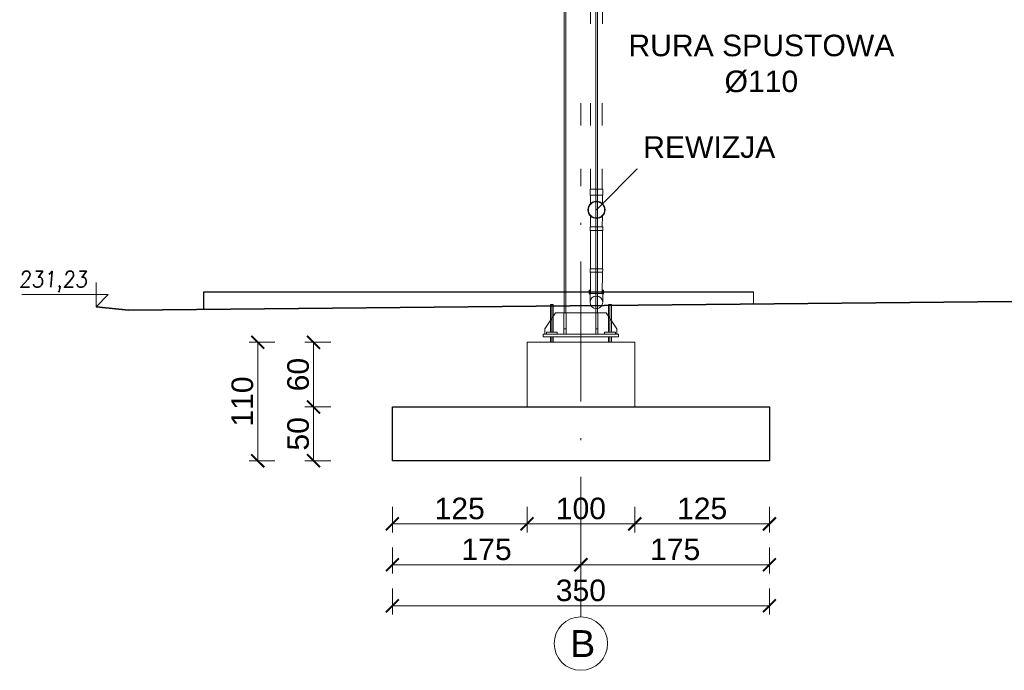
# Model space of a CAD drawing. Extents: x 256490 to 7565828, y -103950 to 5881792.
# Tile 83 of 99: x 257939 to 267078, y 5745 to 11788. Entities that reach past the tile are written whole.
import ezdxf

# ---------------------------------------------------------------- set-up
doc = ezdxf.new("R2010")
doc.units = 0
doc.header["$MEASUREMENT"] = 0
doc.linetypes.add('DASHDOT', pattern=[20, 13, -3.4, 0.2, -3.4])
for name, color, linetype in [('100_rzut_okna', 1, 'Continuous'), ('OSIE - OPIS', 7, 'Continuous'), ('Rbcs_EX_Axes', 7, 'Continuous'), ('TB_CIENKA', 5, 'Continuous'), ('xxOś 2_rysunek_Widok ogólny_Dimension_', 7, 'Continuous')]:
    doc.layers.add(name, color=color, linetype=linetype)
for name, color, linetype, lineweight in [('BK_Opisy', 31, 'Continuous', 20), ('CZ-CI', 142, 'Continuous', 9), ('CZ-GR', 14, 'Continuous', 30), ('elementy wyposażenia', 95, 'Continuous', 15), ('gruby', 7, 'Continuous', 35), ('linii', 7, 'Continuous', 15), ('LINII OPIS', 7, 'Continuous', 9), ('OSIE', 7, 'Continuous', 5)]:
    doc.layers.add(name, color=color, linetype=linetype, lineweight=lineweight)
doc.layers.add('wymiary', color=7, linetype='Continuous', lineweight=5, true_color=0x7f7f7f)
doc.styles.add('ARIAL', font='arial.ttf')
doc.styles.add('RBCS_dim1', font='simplex.shx', dxfattribs={"width": 0.9, "oblique": 5, "height": 3})
doc.dimstyles.new('mosstowy 1-100', dxfattribs={"dimscale": 20, "dimtxt": 10, "dimasz": 6, "dimexe": 4, "dimexo": 4, "dimgap": 2, "dimtad": 1, "dimdec": 0, "dimlfac": 0.1, "dimtxsty": 'ARIAL', "dimblk": 'ARCHTICK', "dimcen": 4, "dimclrd": 256, "dimclre": 256, "dimclrt": 7, "dimadec": 0, "dimazin": 0, "dimtfac": 1, "dimtdec": 0, "dimtmove": 1, "dimatfit": 3, "dimfxl": 8, "dimfxlon": 1, "dimlwd": -1, "dimlwe": 9, "dimarcsym": 0})

# ---------------------------------------------------------------- blocks, each defined once
blk = doc.blocks.new('GFGDFGFG')
at = {"layer": 'elementy wyposażenia', "color": 252, "true_color": 0x919191}
for p, q in [((263238.2, 10391.9), (263238.2, 6178.9)), ((263349.8, 10391.8), (263346.1, 6178.9)), ((263238.2, 6178.9), (263347.7, 6178.9)), ((263235.2, 6122.8), (263350.5, 6122.6)), ((263347.3, 5928.4), (263347.1, 5829.6)), ((263352.6, 5829.6), (263233.3, 5829.8)), ((263235.3, 5825), (263235.3, 5798.6)), ((263235.3, 5798.6), (263238.2, 5795.1)), ((263237.5, 5796.4), (263347, 5796.2)), ((263238.2, 5795.1), (263237.9, 5440.9)), ((263347.3, 5440.7), (263347.7, 5794.9)), ((263347.7, 5794.9), (263350.6, 5798.4)), ((263350.6, 5798.4), (263350.6, 5824.8)), ((263352.3, 5440.7), (263232.9, 5440.9)), ((263234.9, 5436.1), (263234.9, 5409.7)), ((263234.9, 5409.7), (263237.8, 5406.2)), ((263237.8, 5407.6), (263237.8, 5407.6)), ((263237.8, 5407.6), (263347.3, 5407.4)), ((263237.8, 5406.2), (263237.8, 5329.9)), ((263347.1, 5209.4), (263347.3, 5406.1)), ((263347.3, 5406.1), (263350.2, 5409.5)), ((263350.2, 5409.5), (263350.3, 5435.9)), ((263237.8, 5329.9), (263237.6, 5209.6)), ((263226.1, 5243.1), (263225.7, 5209.7)), ((263225.7, 5209.7), (263233.4, 5201.8)), ((263233.8, 5243.1), (263226.1, 5243.1)), ((263233.8, 5209.6), (263233.8, 5243.1)), ((263350.6, 5209.4), (263233.8, 5209.6)), ((263292.1, 5214.1), (263292.1, 5214.2)), ((263350.5, 5201.4), (263358.6, 5209.3)), ((263358.9, 5242.9), (263350.6, 5243)), ((263350.6, 5243), (263350.6, 5209.4)), ((263358.6, 5209.3), (263358.9, 5242.9)), ((263233.4, 5201.8), (263233.4, 5128.7)), ((263350.4, 5128.7), (263350.5, 5201.4))]:
    blk.add_line(p, q, dxfattribs=at)
at = {"layer": 'elementy wyposażenia', "color": 252, "true_color": 0x919191, "flags": 128}
for points in [[(263238, 6046.1), (263238.1, 6119.4), (263235.2, 6122.8), (263235.2, 6151.4)], [(263235.3, 6173.2), (263235.3, 6179), (263350.6, 6178.8), (263350.6, 6173)], [(263350.6, 6151.2), (263350.5, 6122.6), (263347.6, 6119.2), (263347.5, 6046.3)], [(263237.6, 5829.7), (263237.8, 5929.1)]]:
    blk.add_lwpolyline(points, dxfattribs=at)
at = {"layer": 'elementy wyposażenia', "color": 252, "true_color": 0x919191}
for centre, radius in [((263292.9, 5987.5), 80.3), ((263292.9, 5987.5), 75.3), ((263291.9, 5128.7), 58.5)]:
    blk.add_circle(centre, radius, dxfattribs=at)
for centre, radius, start, end in [((263262.1, 6162.3), 28.9, 157.77738, 202.02756), ((263323.8, 6162.2), 28.9, 337.77738, 22.02756), ((263243.9, 5831.3), 10.7, 188.553, 216.72218), ((263342.1, 5831.2), 10.7, 323.1182, 351.28739), ((263243.5, 5442.5), 10.7, 188.553, 216.72218), ((263341.7, 5442.3), 10.7, 323.1182, 351.28739)]:
    blk.add_arc(centre, radius, start, end, dxfattribs=at)
blk = doc.blocks.new('HGHFGHGH')
at = {"layer": 'CZ-CI', "linetype": 'Continuous'}
for p, q in [((292439, 3672.9), (292439, 8597)), ((292454.5, 3672.9), (292454.5, 8597)), ((292733.5, 3672.9), (292733.5, 8597)), ((292749, 3672.9), (292749, 8597)), ((292337, 3748.9), (292311, 3748.9)), ((292311, 3748.9), (292311, 3492.9)), ((292324, 3492.9), (292324, 3748.9)), ((292337, 3492.9), (292337, 3748.9)), ((292877, 3748.9), (292851, 3748.9)), ((292851, 3748.9), (292851, 3492.9)), ((292864, 3492.9), (292864, 3748.9)), ((292877, 3492.9), (292877, 3748.9)), ((292359, 3672.9), (292259, 3522.9)), ((292359, 3672.9), (292436.7, 3672.9)), ((292436.7, 3672.9), (292436.7, 3472.9)), ((292456.7, 3672.9), (292436.7, 3672.9)), ((292456.7, 3672.9), (292731.2, 3672.9)), ((292456.7, 3472.9), (292456.7, 3672.9)), ((292731.2, 3672.9), (292731.2, 3472.9)), ((292751.2, 3672.9), (292731.2, 3672.9)), ((292751.2, 3672.9), (292829, 3672.9)), ((292751.2, 3472.9), (292751.2, 3672.9)), ((292929, 3522.9), (292829, 3672.9)), ((292244, 3472.9), (292244, 3447.9)), ((292244, 3472.9), (292944, 3472.9)), ((292259, 3522.9), (292259, 3472.9)), ((292374, 3492.9), (292274, 3492.9)), ((292274, 3492.9), (292274, 3472.9)), ((292374, 3472.9), (292374, 3492.9)), ((292436.7, 3522.9), (292456.7, 3522.9)), ((292436.7, 3472.9), (292456.7, 3472.9)), ((292731.2, 3522.9), (292751.2, 3522.9)), ((292731.2, 3472.9), (292751.2, 3472.9)), ((292914, 3492.9), (292814, 3492.9)), ((292814, 3492.9), (292814, 3472.9)), ((292914, 3472.9), (292914, 3492.9)), ((292929, 3472.9), (292929, 3522.9)), ((292944, 3472.9), (292944, 3447.9)), ((293094, 3397.9), (292094, 3397.9)), ((292094, 3397.9), (292094, 2797.9)), ((292244, 3447.9), (292944, 3447.9)), ((292311, 3397.9), (292311, 3447.9)), ((292324, 3397.9), (292324, 3447.9)), ((292337, 3397.9), (292337, 3447.9)), ((292851, 3397.9), (292851, 3447.9)), ((292864, 3397.9), (292864, 3447.9)), ((292877, 3397.9), (292877, 3447.9)), ((293094, 2797.9), (293094, 3397.9))]:
    blk.add_line(p, q, dxfattribs=at)
at = {"layer": 'CZ-GR'}
for p, q in [((290844, 2797.9), (293094, 2797.9)), ((290844, 2297.9), (290844, 2797.9)), ((293094, 2797.9), (294344, 2797.9)), ((294344, 2797.9), (294344, 2297.9)), ((294344, 2297.9), (290844, 2297.9))]:
    blk.add_line(p, q, dxfattribs=at)
blk = doc.blocks.new('_ArchTick')
at = {"layer": '100_rzut_okna', "color": 0, "linetype": 'Continuous', "const_width": 0.15}
blk.add_lwpolyline([(-0.5, -0.5), (0.5, 0.5)], dxfattribs=at)
blk = doc.blocks.new('*D1653')
at = {"layer": 'Defpoints', "color": 0}
for p in [(261398.2, 7691.6), (263148.2, 6940.3), (263148.2, 6726)]:
    blk.add_point(p, dxfattribs=at)
at = {"layer": 'wymiary', "lineweight": 9}
for p, q in [((261398.2, 6886), (261398.2, 6646)), ((263148.2, 6860.3), (263148.2, 6646))]:
    blk.add_line(p, q, dxfattribs=at)
at = {"layer": 'wymiary'}
blk.add_line((261398.2, 6726), (263148.2, 6726), dxfattribs=at)
at = {"layer": 'wymiary', "xscale": 120, "yscale": 120, "zscale": 120, "rotation": 180}
blk.add_blockref('_ArchTick', (261398.2, 6726), dxfattribs=at)
at = {"layer": 'wymiary', "xscale": 120, "yscale": 120, "zscale": 120}
blk.add_blockref('_ArchTick', (263148.2, 6726), dxfattribs=at)
at = {"layer": 'wymiary', "color": 7, "insert": (262273.2, 6868.1), "char_height": 200, "attachment_point": 5, "style": 'ARIAL'}
blk.add_mtext('175', dxfattribs=at)
blk = doc.blocks.new('*D1654')
at = {"layer": 'Defpoints', "color": 0}
for p in [(264898.2, 7691.6), (263148.2, 6940.3), (264898.2, 6726)]:
    blk.add_point(p, dxfattribs=at)
at = {"layer": 'wymiary', "lineweight": 9}
for p, q in [((263148.2, 6860.3), (263148.2, 6646)), ((264898.2, 6886), (264898.2, 6646))]:
    blk.add_line(p, q, dxfattribs=at)
at = {"layer": 'wymiary'}
blk.add_line((263148.2, 6726), (264898.2, 6726), dxfattribs=at)
at = {"layer": 'wymiary', "xscale": 120, "yscale": 120, "zscale": 120, "rotation": 180}
blk.add_blockref('_ArchTick', (263148.2, 6726), dxfattribs=at)
at = {"layer": 'wymiary', "xscale": 120, "yscale": 120, "zscale": 120}
blk.add_blockref('_ArchTick', (264898.2, 6726), dxfattribs=at)
at = {"layer": 'wymiary', "color": 7, "insert": (264023.2, 6868.1), "char_height": 200, "attachment_point": 5, "style": 'ARIAL'}
blk.add_mtext('175', dxfattribs=at)
blk = doc.blocks.new('*D1655')
at = {"layer": 'Defpoints', "color": 0}
for p in [(261398.2, 7691.6), (264898.2, 7691.6), (264898.2, 6344.6)]:
    blk.add_point(p, dxfattribs=at)
at = {"layer": 'wymiary', "lineweight": 9}
for p, q in [((261398.2, 6504.6), (261398.2, 6264.6)), ((264898.2, 6504.6), (264898.2, 6264.6))]:
    blk.add_line(p, q, dxfattribs=at)
at = {"layer": 'wymiary'}
blk.add_line((261398.2, 6344.6), (264898.2, 6344.6), dxfattribs=at)
at = {"layer": 'wymiary', "xscale": 120, "yscale": 120, "zscale": 120, "rotation": 180}
blk.add_blockref('_ArchTick', (261398.2, 6344.6), dxfattribs=at)
at = {"layer": 'wymiary', "xscale": 120, "yscale": 120, "zscale": 120}
blk.add_blockref('_ArchTick', (264898.2, 6344.6), dxfattribs=at)
at = {"layer": 'wymiary', "color": 7, "insert": (263148.2, 6486.8), "char_height": 200, "attachment_point": 5, "style": 'ARIAL'}
blk.add_mtext('350', dxfattribs=at)
blk = doc.blocks.new('*D1656')
at = {"layer": 'Defpoints', "color": 0}
for p in [(261398.2, 7691.6), (262648.2, 7385.5), (262648.2, 7105.3)]:
    blk.add_point(p, dxfattribs=at)
at = {"layer": 'wymiary', "lineweight": 9}
for p, q in [((261398.2, 7265.3), (261398.2, 7025.3)), ((262648.2, 7265.3), (262648.2, 7025.3))]:
    blk.add_line(p, q, dxfattribs=at)
at = {"layer": 'wymiary'}
blk.add_line((261398.2, 7105.3), (262648.2, 7105.3), dxfattribs=at)
at = {"layer": 'wymiary', "xscale": 120, "yscale": 120, "zscale": 120, "rotation": 180}
blk.add_blockref('_ArchTick', (261398.2, 7105.3), dxfattribs=at)
at = {"layer": 'wymiary', "xscale": 120, "yscale": 120, "zscale": 120}
blk.add_blockref('_ArchTick', (262648.2, 7105.3), dxfattribs=at)
at = {"layer": 'wymiary', "color": 7, "insert": (262023.2, 7247.4), "char_height": 200, "attachment_point": 5, "style": 'ARIAL'}
blk.add_mtext('125', dxfattribs=at)
blk = doc.blocks.new('*D1657')
at = {"layer": 'Defpoints', "color": 0}
for p in [(262648.2, 8371.9), (263648.2, 7364), (263648.2, 7105.3)]:
    blk.add_point(p, dxfattribs=at)
at = {"layer": 'wymiary', "lineweight": 9}
for p, q in [((262648.2, 7265.3), (262648.2, 7025.3)), ((263648.2, 7265.3), (263648.2, 7025.3))]:
    blk.add_line(p, q, dxfattribs=at)
at = {"layer": 'wymiary'}
blk.add_line((262648.2, 7105.3), (263648.2, 7105.3), dxfattribs=at)
at = {"layer": 'wymiary', "xscale": 120, "yscale": 120, "zscale": 120, "rotation": 180}
blk.add_blockref('_ArchTick', (262648.2, 7105.3), dxfattribs=at)
at = {"layer": 'wymiary', "xscale": 120, "yscale": 120, "zscale": 120}
blk.add_blockref('_ArchTick', (263648.2, 7105.3), dxfattribs=at)
at = {"layer": 'wymiary', "color": 7, "insert": (263148.2, 7247.4), "char_height": 200, "attachment_point": 5, "style": 'ARIAL'}
blk.add_mtext('100', dxfattribs=at)
blk = doc.blocks.new('*D1658')
at = {"layer": 'Defpoints', "color": 0}
for p in [(264898.2, 7691.6), (263648.2, 7385.5), (264898.2, 7105.3)]:
    blk.add_point(p, dxfattribs=at)
at = {"layer": 'wymiary', "lineweight": 9}
for p, q in [((263648.2, 7265.3), (263648.2, 7025.3)), ((264898.2, 7265.3), (264898.2, 7025.3))]:
    blk.add_line(p, q, dxfattribs=at)
at = {"layer": 'wymiary'}
blk.add_line((263648.2, 7105.3), (264898.2, 7105.3), dxfattribs=at)
at = {"layer": 'wymiary', "xscale": 120, "yscale": 120, "zscale": 120, "rotation": 180}
blk.add_blockref('_ArchTick', (263648.2, 7105.3), dxfattribs=at)
at = {"layer": 'wymiary', "xscale": 120, "yscale": 120, "zscale": 120}
blk.add_blockref('_ArchTick', (264898.2, 7105.3), dxfattribs=at)
at = {"layer": 'wymiary', "color": 7, "insert": (264273.2, 7247.4), "char_height": 200, "attachment_point": 5, "style": 'ARIAL'}
blk.add_mtext('125', dxfattribs=at)
blk = doc.blocks.new('*D1659')
at = {"layer": 'Defpoints', "color": 0}
for p in [(262348.2, 8791.6), (260666.2, 8191.6), (262648.2, 8191.6)]:
    blk.add_point(p, dxfattribs=at)
at = {"layer": 'wymiary', "lineweight": 9}
for p, q in [((260826.2, 8791.6), (260586.2, 8791.6)), ((260826.2, 8191.6), (260586.2, 8191.6))]:
    blk.add_line(p, q, dxfattribs=at)
at = {"layer": 'wymiary'}
blk.add_line((260666.2, 8791.6), (260666.2, 8191.6), dxfattribs=at)
at = {"layer": 'wymiary', "xscale": 120, "yscale": 120, "zscale": 120}
for p, rotation in [((260666.2, 8791.6), 90), ((260666.2, 8191.6), 270)]:
    blk.add_blockref('_ArchTick', p, dxfattribs=dict(at, rotation=rotation))
at = {"layer": 'wymiary', "color": 7, "insert": (260524.1, 8491.6), "char_height": 200, "attachment_point": 5, "rotation": 90, "style": 'ARIAL'}
blk.add_mtext('60', dxfattribs=at)
blk = doc.blocks.new('*D1660')
at = {"layer": 'Defpoints', "color": 0}
for p in [(260666.2, 8191.6), (261398.2, 8191.6), (261398.2, 7691.6)]:
    blk.add_point(p, dxfattribs=at)
at = {"layer": 'wymiary', "lineweight": 9}
for p, q in [((260826.2, 8191.6), (260586.2, 8191.6)), ((260826.2, 7691.6), (260586.2, 7691.6))]:
    blk.add_line(p, q, dxfattribs=at)
at = {"layer": 'wymiary'}
blk.add_line((260666.2, 7691.6), (260666.2, 8191.6), dxfattribs=at)
at = {"layer": 'wymiary', "xscale": 120, "yscale": 120, "zscale": 120}
for p, rotation in [((260666.2, 8191.6), 90), ((260666.2, 7691.6), 270)]:
    blk.add_blockref('_ArchTick', p, dxfattribs=dict(at, rotation=rotation))
at = {"layer": 'wymiary', "color": 7, "insert": (260524.1, 7941.6), "char_height": 200, "attachment_point": 5, "rotation": 90, "style": 'ARIAL'}
blk.add_mtext('50', dxfattribs=at)
blk = doc.blocks.new('*D1661')
at = {"layer": 'Defpoints', "color": 0}
for p in [(262648.2, 8791.6), (260148.6, 7691.6), (261398.2, 7691.6)]:
    blk.add_point(p, dxfattribs=at)
at = {"layer": 'wymiary', "lineweight": 9}
for p, q in [((260308.6, 8791.6), (260068.6, 8791.6)), ((260308.6, 7691.6), (260068.6, 7691.6))]:
    blk.add_line(p, q, dxfattribs=at)
at = {"layer": 'wymiary'}
blk.add_line((260148.6, 8791.6), (260148.6, 7691.6), dxfattribs=at)
at = {"layer": 'wymiary', "xscale": 120, "yscale": 120, "zscale": 120}
for p, rotation in [((260148.6, 8791.6), 90), ((260148.6, 7691.6), 270)]:
    blk.add_blockref('_ArchTick', p, dxfattribs=dict(at, rotation=rotation))
at = {"layer": 'wymiary', "color": 7, "insert": (260006.5, 8241.6), "char_height": 200, "attachment_point": 5, "rotation": 90, "style": 'ARIAL'}
blk.add_mtext('110', dxfattribs=at)

msp = doc.modelspace()

# ---------------------------------------------------------------- linework, layer by layer
at = {"layer": 'gruby'}
msp.add_line((258948.2, 9091.7), (267148.2, 9171.7), dxfattribs=at)
msp.add_lwpolyline([(258948.2, 9091.7), (258648.2, 9121.7)], dxfattribs=at)
at = {"layer": 'linii'}
msp.add_lwpolyline([(264748.8, 9261.7), (264748.8, 9148.3)], dxfattribs=at)
at = {"layer": 'LINII OPIS'}
for p, q in [((258648.2, 9346.7), (258648.2, 9121.7)), ((258648.2, 9346.7), (258648.2, 9121.7)), ((258648.2, 9234.2), (257958.7, 9234.2)), ((258648.2, 9234.2), (258100.6, 9234.2)), ((258648.2, 9121.7), (258760.7, 9234.2)), ((258760.7, 9234.2), (258648.2, 9234.2)), ((258648.2, 9121.7), (258760.7, 9234.2)), ((258760.7, 9234.2), (258648.2, 9234.2))]:
    msp.add_line(p, q, dxfattribs=at)
at = {"layer": 'OSIE', "linetype": 'DASHDOT', "ltscale": 100}
msp.add_line((263148.2, 6241.7), (263148.2, 13755.7), dxfattribs=at)
at = {"layer": 'OSIE'}
msp.add_circle((263148.2, 5993.6), 248.1, dxfattribs=at)
at = {"layer": 'Rbcs_EX_Axes', "color": 0, "linetype": 'ByBlock', "lineweight": -2}
for p, q in [((259649.5, 9098.5), (259649.5, 9261.7)), ((259649.5, 9261.7), (264748.8, 9261.7))]:
    msp.add_line(p, q, dxfattribs=at)
at = {"layer": 'TB_CIENKA', "lineweight": 25}
for p, q in [((263531.2, 11367.7), (263283.1, 11133.8)), ((266145.2, 11367.7), (263531.2, 11367.7)), ((263694.4, 10428.3), (263292.9, 10021.8)), ((264971.9, 10422.3), (263694.4, 10428.3))]:
    msp.add_line(p, q, dxfattribs=at)

# ---------------------------------------------------------------- block references
at = {"layer": 'linii'}
msp.add_blockref('GFGDFGFG', (0, 4034.3), dxfattribs=at)

# ---------------------------------------------------------------- texts
at = {"layer": 'BK_Opisy', "insert": (264339.4, 10603.3), "char_height": 200, "width": 3757.785, "attachment_point": 5, "style": 'ARIAL', "bg_fill": 2}
msp.add_mtext('{REWIZJA}', dxfattribs=at)
at = {"layer": 'OSIE - OPIS', "style": 'ARIAL'}
msp.add_text('B', height=250, dxfattribs=at).set_placement((263048.2, 5868.6))
at = {"layer": 'xxOś 2_rysunek_Widok ogólny_Dimension_', "color": 6, "style": 'RBCS_dim1', "oblique": 5, "width": 0.9}
msp.add_text('231,23', height=150, dxfattribs=at).set_placement((257931.9, 9302.4))

# ---------------------------------------------------------------- dimensions: what is measured, and where the dimension line sits
at = {"layer": 'wymiary'}
for base, p1, p2, picture, middle in [((260148.6, 7691.6), (262648.2, 8791.6), (261398.2, 7691.6), '*D1661', (260006.5, 8241.6)), ((260666.2, 8191.6), (261398.2, 7691.6), (261398.2, 8191.6), '*D1660', (260524.1, 7941.6))]:
    dim = msp.add_linear_dim(base=base, p1=p1, p2=p2, angle=90, dimstyle='mosstowy 1-100', override={"dimblk": 'ArchTick'}, dxfattribs=at)
    dim.commit()
    dim.dimension.update_dxf_attribs({"geometry": picture, "text_midpoint": middle})
dim = msp.add_linear_dim(base=(260666.2, 8191.6), p1=(262348.2, 8791.6), p2=(262648.2, 8191.6), angle=90, dimstyle='mosstowy 1-100', override={"dimblk": 'ArchTick'}, dxfattribs=at)
dim.commit()
dim.dimension.update_dxf_attribs({"geometry": '*D1659', "text_midpoint": (260666.2, 8491.6), "dimtype": 160})
for base, p1, p2, picture, middle in [((263648.2, 7105.3), (262648.2, 8371.9), (263648.2, 7364), '*D1657', (263148.2, 7247.4)), ((263148.2, 6726), (261398.2, 7691.6), (263148.2, 6940.3), '*D1653', (262273.2, 6868.1)), ((264898.2, 6344.6), (261398.2, 7691.6), (264898.2, 7691.6), '*D1655', (263148.2, 6486.8)), ((262648.2, 7105.3), (261398.2, 7691.6), (262648.2, 7385.5), '*D1656', (262023.2, 7247.4)), ((264898.2, 6726), (263148.2, 6940.3), (264898.2, 7691.6), '*D1654', (264023.2, 6868.1)), ((264898.2, 7105.3), (263648.2, 7385.5), (264898.2, 7691.6), '*D1658', (264273.2, 7247.4))]:
    dim = msp.add_linear_dim(base=base, p1=p1, p2=p2, dimstyle='mosstowy 1-100', override={"dimblk": 'ArchTick'}, dxfattribs=at)
    dim.commit()
    dim.dimension.update_dxf_attribs({"geometry": picture, "text_midpoint": middle})

# ---------------------------------------------------------------- next in the draw order: texts
at = {"layer": 'BK_Opisy', "insert": (264823.4, 11378.2), "char_height": 200, "width": 3757.785, "attachment_point": 5, "style": 'ARIAL', "bg_fill": 2}
msp.add_mtext('{RURA SPUSTOWA\\P%%C110}', dxfattribs=at)

# ---------------------------------------------------------------- next in the draw order: block references
at = {"layer": 'linii'}
msp.add_blockref('HGHFGHGH', (-29445.8, 5393.7), dxfattribs=at)

doc.saveas('drawing.dxf')
